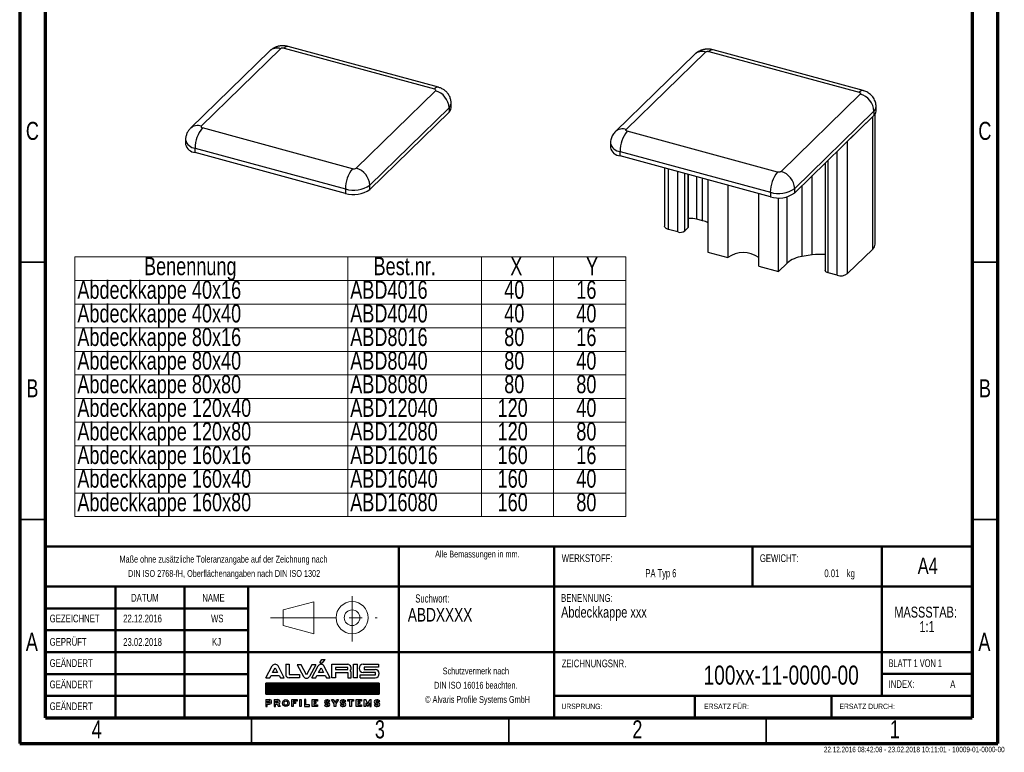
# Model space of a CAD drawing. Header units: millimetres. Extents: x 15 to 206, y 3 to 292.
# Tile 1 of 2: x 15 to 206, y 3 to 146. Entities that reach past the tile are written whole.
import ezdxf

# ---------------------------------------------------------------- set-up
doc = ezdxf.new("R2010")
doc.units = ezdxf.units.MM
doc.header["$PDSIZE"] = -1
doc.linetypes.add('CENTERX2', pattern=[20.32, 12.7, -2.54, 2.54, -2.54])
doc.layers.add('FORMAT', color=7, linetype='Continuous')
doc.layers.add('SLD-0', color=179, linetype='Continuous')
doc.styles.add('SLDTEXTSTYLE0', font='TXT', dxfattribs={"width": 0.75})
doc.styles.add('SLDTEXTSTYLE1', font='TXT', dxfattribs={"width": 0.6875})
doc.styles.add('SLDTEXTSTYLE2', font='TXT', dxfattribs={"width": 0.692308})
doc.styles.add('SLDTEXTSTYLE3', font='TXT', dxfattribs={"width": 0.7})

# ---------------------------------------------------------------- blocks, each defined once
blk = doc.blocks.new('Block2')
at = {"color": 7, "linetype": 'CENTERX2', "lineweight": 18}
for p, q in [((289.49, 33.46), (289.49, 24.67)), ((273.66, 29.29), (294.36, 29.29))]:
    blk.add_line(p, q, dxfattribs=at)
at = {"color": 7, "linetype": 'Continuous', "lineweight": 18}
for p, q in [((276.07, 30.81), (282.06, 32.4)), ((276.07, 30.81), (276.07, 27.78)), ((282.06, 32.4), (282.06, 26.16)), ((276.07, 27.78), (282.06, 26.16))]:
    blk.add_line(p, q, dxfattribs=at)
for radius in [3.12, 1.52]:
    blk.add_circle((289.49, 29.29), radius, dxfattribs=at)
at = {"color": 7, "linetype": 'Continuous', "lineweight": 0}
blk.add_attdef('AUTOATTR7', (0, 0), '', height=1, dxfattribs=at)
blk = doc.blocks.new('ALVARIS-LOGO_BL1')
at = {"layer": 'SLD-0', "color": 2, "linetype": 'Continuous'}
for p, q in [((-18.5, 130.5), (-6, 152.4)), ((-18.5, 130.5), (-2.9, 130.5)), ((-6, 152.4), (14.6, 152.4)), ((-2.9, 130.5), (14.6, 152.4)), ((-368.6, 33.5), (-327.7, 110.4)), ((-325.1, 67.6), (-308.8, 98.1)), ((-292.6, 67.6), (-325.1, 67.6)), ((-308.8, 98.1), (-292.6, 67.6)), ((-249, 33.5), (-289.9, 110.4)), ((-239.9, 121.2), (-218.3, 121.2)), ((-239.9, 121.2), (-239.9, 55)), ((-218.3, 121.2), (-218.3, 55)), ((-139.8, 117.8), (-165.3, 117.8)), ((-165.3, 117.8), (-124.3, 40.9)), ((-105.4, 53.2), (-139.8, 117.8)), ((-71, 117.8), (-105.4, 53.2)), ((-45.6, 117.8), (-86.5, 40.9)), ((-71.1, 33.5), (-30.2, 110.4)), ((-45.6, 117.8), (-71, 117.8)), ((-27.6, 67.6), (-11.3, 98.1)), ((4.9, 67.6), (-27.6, 67.6)), ((-11.3, 98.1), (4.9, 67.6)), ((48.5, 33.5), (7.6, 110.4)), ((59.3, 33.5), (59.3, 121.2)), ((59.3, 121.2), (161.1, 121.2)), ((82.2, 100.8), (82.2, 88)), ((161.1, 100.8), (82.2, 100.8)), ((82.2, 88), (161.1, 88)), ((82.2, 67.6), (82.2, 33.5)), ((82.2, 67.6), (161.1, 67.6)), ((161.1, 88), (161.1, 100.8)), ((161.1, 67.6), (161.1, 33.5)), ((184, 33.5), (184, 67.6)), ((198.5, 33.5), (198.5, 121.2)), ((198.5, 121.2), (224.9, 121.2)), ((224.9, 33.5), (224.9, 121.2)), ((260.8, 121.2), (359.8, 121.2)), ((341.3, 67.6), (260.8, 67.6)), ((359.8, 102.2), (267.3, 102.2)), ((267.3, 102.2), (267.3, 88)), ((267.3, 88), (340, 88)), ((341.3, 52.7), (341.3, 67.6)), ((359.8, 121.2), (359.8, 102.2)), ((-368.6, 33.5), (-343.2, 33.5)), ((-343.2, 33.5), (-335.2, 48.5)), ((-335.2, 48.5), (-282.4, 48.5)), ((-282.4, 48.5), (-274.4, 33.5)), ((-274.4, 33.5), (-249, 33.5)), ((-218.3, 55), (-151.8, 55)), ((-151.8, 33.5), (-218.3, 33.5)), ((-151.8, 55), (-151.8, 33.5)), ((-71.1, 33.5), (-45.7, 33.5)), ((-45.7, 33.5), (-37.7, 48.5)), ((-37.7, 48.5), (15.1, 48.5)), ((15.1, 48.5), (23.1, 33.5)), ((23.1, 33.5), (48.5, 33.5)), ((82.2, 33.5), (59.3, 33.5)), ((161.1, 33.5), (184, 33.5)), ((224.9, 33.5), (198.5, 33.5)), ((241.1, 33.5), (241.1, 52.7)), ((241.1, 52.7), (341.3, 52.7)), ((241.1, 33.5), (340, 33.5)), ((-368.6, -1.7), (365.4, -1.7)), ((-368.6, -72.5), (-368.6, -1.7)), ((365.4, -1.7), (-368.6, -1.7)), ((-368.6, -1.7), (-368.6, -72.5)), ((-368.6, -71.5), (-298.8, -1.7)), ((-368.6, -67.5), (-302.8, -1.7)), ((-368.6, -63.6), (-306.7, -1.7)), ((-368.6, -59.6), (-310.7, -1.7)), ((-368.6, -55.7), (-314.6, -1.7)), ((-368.6, -51.7), (-318.6, -1.7)), ((-368.6, -47.8), (-322.5, -1.7)), ((-368.6, -43.8), (-326.5, -1.7)), ((-368.6, -39.9), (-330.5, -1.7)), ((-368.6, -35.9), (-334.4, -1.7)), ((-368.6, -31.9), (-338.4, -1.7)), ((-368.6, -28), (-342.3, -1.7)), ((-368.6, -24), (-346.3, -1.7)), ((-368.6, -20.1), (-350.2, -1.7)), ((-368.6, -16.1), (-354.2, -1.7)), ((-368.6, -12.2), (-358.1, -1.7)), ((-368.6, -8.2), (-362.1, -1.7)), ((-368.6, -4.3), (-366, -1.7)), ((-365.7, -72.5), (-294.9, -1.7)), ((-361.7, -72.5), (-290.9, -1.7)), ((-357.8, -72.5), (-287, -1.7)), ((-353.8, -72.5), (-283, -1.7)), ((-349.8, -72.5), (-279.1, -1.7)), ((-345.9, -72.5), (-275.1, -1.7)), ((-341.9, -72.5), (-271.2, -1.7)), ((-338, -72.5), (-267.2, -1.7)), ((-334, -72.5), (-263.2, -1.7)), ((-330.1, -72.5), (-259.3, -1.7)), ((-326.1, -72.5), (-255.3, -1.7)), ((-322.2, -72.5), (-251.4, -1.7)), ((-318.2, -72.5), (-247.4, -1.7)), ((-314.3, -72.5), (-243.5, -1.7)), ((-310.3, -72.5), (-239.5, -1.7)), ((-306.4, -72.5), (-235.6, -1.7)), ((-302.4, -72.5), (-231.6, -1.7)), ((-298.5, -72.5), (-227.7, -1.7)), ((-294.5, -72.5), (-223.7, -1.7)), ((-290.5, -72.5), (-219.8, -1.7)), ((-286.6, -72.5), (-215.8, -1.7)), ((-282.6, -72.5), (-211.8, -1.7)), ((-278.7, -72.5), (-207.9, -1.7)), ((-274.7, -72.5), (-203.9, -1.7)), ((-270.8, -72.5), (-200, -1.7)), ((-266.8, -72.5), (-196, -1.7)), ((-262.9, -72.5), (-192.1, -1.7)), ((-258.9, -72.5), (-188.1, -1.7)), ((-255, -72.5), (-184.2, -1.7)), ((-251, -72.5), (-180.2, -1.7)), ((-247.1, -72.5), (-176.3, -1.7)), ((-243.1, -72.5), (-172.3, -1.7)), ((-239.2, -72.5), (-168.4, -1.7)), ((-235.2, -72.5), (-164.4, -1.7)), ((-231.2, -72.5), (-160.5, -1.7)), ((-227.3, -72.5), (-156.5, -1.7)), ((-223.3, -72.5), (-152.5, -1.7)), ((-219.4, -72.5), (-148.6, -1.7)), ((-215.4, -72.5), (-144.6, -1.7)), ((-211.5, -72.5), (-140.7, -1.7)), ((-207.5, -72.5), (-136.7, -1.7)), ((-203.6, -72.5), (-132.8, -1.7)), ((-199.6, -72.5), (-128.8, -1.7)), ((-195.7, -72.5), (-124.9, -1.7)), ((-191.7, -72.5), (-120.9, -1.7)), ((-187.8, -72.5), (-117, -1.7)), ((-183.8, -72.5), (-113, -1.7)), ((-179.8, -72.5), (-109.1, -1.7)), ((-175.9, -72.5), (-105.1, -1.7)), ((-171.9, -72.5), (-101.2, -1.7)), ((-168, -72.5), (-97.2, -1.7)), ((-164, -72.5), (-93.2, -1.7)), ((-160.1, -72.5), (-89.3, -1.7)), ((-156.1, -72.5), (-85.3, -1.7)), ((-152.2, -72.5), (-81.4, -1.7)), ((-148.2, -72.5), (-77.4, -1.7)), ((-144.3, -72.5), (-73.5, -1.7)), ((-140.3, -72.5), (-69.5, -1.7)), ((-136.4, -72.5), (-65.6, -1.7)), ((-132.4, -72.5), (-61.6, -1.7)), ((-128.5, -72.5), (-57.7, -1.7)), ((-124.5, -72.5), (-53.7, -1.7)), ((-120.5, -72.5), (-49.8, -1.7)), ((-116.6, -72.5), (-45.8, -1.7)), ((-112.6, -72.5), (-41.8, -1.7)), ((-108.7, -72.5), (-37.9, -1.7)), ((-104.7, -72.5), (-33.9, -1.7)), ((-100.8, -72.5), (-30, -1.7)), ((-96.8, -72.5), (-26, -1.7)), ((-92.9, -72.5), (-22.1, -1.7)), ((-88.9, -72.5), (-18.1, -1.7)), ((-85, -72.5), (-14.2, -1.7)), ((-81, -72.5), (-10.2, -1.7)), ((-77.1, -72.5), (-6.3, -1.7)), ((-73.1, -72.5), (-2.3, -1.7)), ((-69.2, -72.5), (1.6, -1.7)), ((-65.2, -72.5), (5.6, -1.7)), ((-61.2, -72.5), (9.5, -1.7)), ((-57.3, -72.5), (13.5, -1.7)), ((-53.3, -72.5), (17.5, -1.7)), ((-49.4, -72.5), (21.4, -1.7)), ((-45.4, -72.5), (25.4, -1.7)), ((-41.5, -72.5), (29.3, -1.7)), ((-37.5, -72.5), (33.3, -1.7)), ((-33.6, -72.5), (37.2, -1.7)), ((-29.6, -72.5), (41.2, -1.7)), ((-25.7, -72.5), (45.1, -1.7)), ((-21.7, -72.5), (49.1, -1.7)), ((-17.8, -72.5), (53, -1.7)), ((-13.8, -72.5), (57, -1.7)), ((-9.8, -72.5), (60.9, -1.7)), ((-5.9, -72.5), (64.9, -1.7)), ((-1.9, -72.5), (68.8, -1.7)), ((2, -72.5), (72.8, -1.7)), ((6, -72.5), (76.8, -1.7)), ((9.9, -72.5), (80.7, -1.7)), ((13.9, -72.5), (84.7, -1.7)), ((17.8, -72.5), (88.6, -1.7)), ((21.8, -72.5), (92.6, -1.7)), ((25.7, -72.5), (96.5, -1.7)), ((29.7, -72.5), (100.5, -1.7)), ((33.6, -72.5), (104.4, -1.7)), ((37.6, -72.5), (108.4, -1.7)), ((41.5, -72.5), (112.3, -1.7)), ((45.5, -72.5), (116.3, -1.7)), ((49.5, -72.5), (120.2, -1.7)), ((53.4, -72.5), (124.2, -1.7)), ((57.4, -72.5), (128.1, -1.7)), ((61.3, -72.5), (132.1, -1.7)), ((65.3, -72.5), (136.1, -1.7)), ((69.2, -72.5), (140, -1.7)), ((73.2, -72.5), (144, -1.7)), ((77.1, -72.5), (147.9, -1.7)), ((81.1, -72.5), (151.9, -1.7)), ((85, -72.5), (155.8, -1.7)), ((89, -72.5), (159.8, -1.7)), ((92.9, -72.5), (163.7, -1.7)), ((96.9, -72.5), (167.7, -1.7)), ((100.8, -72.5), (171.6, -1.7)), ((104.8, -72.5), (175.6, -1.7)), ((108.8, -72.5), (179.5, -1.7)), ((112.7, -72.5), (183.5, -1.7)), ((116.7, -72.5), (187.5, -1.7)), ((120.6, -72.5), (191.4, -1.7)), ((124.6, -72.5), (195.4, -1.7)), ((128.5, -72.5), (199.3, -1.7)), ((132.5, -72.5), (203.3, -1.7)), ((136.4, -72.5), (207.2, -1.7)), ((140.4, -72.5), (211.2, -1.7)), ((144.3, -72.5), (215.1, -1.7)), ((148.3, -72.5), (219.1, -1.7)), ((152.2, -72.5), (223, -1.7)), ((156.2, -72.5), (227, -1.7)), ((160.1, -72.5), (230.9, -1.7)), ((164.1, -72.5), (234.9, -1.7)), ((168.1, -72.5), (238.8, -1.7)), ((172, -72.5), (242.8, -1.7)), ((176, -72.5), (246.8, -1.7)), ((179.9, -72.5), (250.7, -1.7)), ((183.9, -72.5), (254.7, -1.7)), ((187.8, -72.5), (258.6, -1.7)), ((191.8, -72.5), (262.6, -1.7)), ((195.7, -72.5), (266.5, -1.7)), ((199.7, -72.5), (270.5, -1.7)), ((203.6, -72.5), (274.4, -1.7)), ((207.6, -72.5), (278.4, -1.7)), ((211.5, -72.5), (282.3, -1.7)), ((215.5, -72.5), (286.3, -1.7)), ((219.5, -72.5), (290.2, -1.7)), ((223.4, -72.5), (294.2, -1.7)), ((227.4, -72.5), (298.1, -1.7)), ((231.3, -72.5), (302.1, -1.7)), ((235.3, -72.5), (306.1, -1.7)), ((239.2, -72.5), (310, -1.7)), ((243.2, -72.5), (314, -1.7)), ((247.1, -72.5), (317.9, -1.7)), ((251.1, -72.5), (321.9, -1.7)), ((255, -72.5), (325.8, -1.7)), ((259, -72.5), (329.8, -1.7)), ((262.9, -72.5), (333.7, -1.7)), ((266.9, -72.5), (337.7, -1.7)), ((270.8, -72.5), (341.6, -1.7)), ((274.8, -72.5), (345.6, -1.7)), ((278.8, -72.5), (349.5, -1.7)), ((282.7, -72.5), (353.5, -1.7)), ((286.7, -72.5), (357.5, -1.7)), ((290.6, -72.5), (361.4, -1.7)), ((294.6, -72.5), (365.4, -1.7)), ((298.5, -72.5), (365.4, -5.6)), ((302.5, -72.5), (365.4, -9.5)), ((306.4, -72.5), (365.4, -13.5)), ((310.4, -72.5), (365.4, -17.4)), ((314.3, -72.5), (365.4, -21.4)), ((318.3, -72.5), (365.4, -25.3)), ((322.2, -72.5), (365.4, -29.3)), ((326.2, -72.5), (365.4, -33.2)), ((330.1, -72.5), (365.4, -37.2)), ((334.1, -72.5), (365.4, -41.1)), ((338.1, -72.5), (365.4, -45.1)), ((342, -72.5), (365.4, -49.1)), ((346, -72.5), (365.4, -53)), ((349.9, -72.5), (365.4, -57)), ((353.9, -72.5), (365.4, -60.9)), ((365.4, -1.7), (365.4, -72.5)), ((365.4, -72.5), (365.4, -1.7)), ((365.4, -72.5), (-368.6, -72.5)), ((-368.6, -72.5), (365.4, -72.5)), ((-368.6, -108.1), (-368.6, -152.4)), ((-368.6, -108.1), (-345.2, -108.1)), ((-359.4, -127.2), (-359.4, -117.3)), ((-359.4, -117.3), (-346.2, -117.3)), ((-359.4, -127.2), (-346.2, -127.2)), ((-314.5, -108.1), (-314.5, -152.4)), ((-314.5, -108.1), (-291.1, -108.1)), ((-305.3, -127.2), (-305.3, -117.3)), ((-305.3, -117.3), (-292, -117.3)), ((-305.3, -127.2), (-292, -127.2)), ((-200.9, -108.1), (-166.2, -108.1)), ((-200.9, -152.4), (-200.9, -108.1)), ((-166.2, -117.3), (-191.2, -117.3)), ((-191.2, -117.3), (-191.2, -124.8)), ((-191.2, -124.8), (-176.7, -124.8)), ((-176.7, -124.8), (-176.7, -133.5)), ((-166.2, -108.1), (-166.2, -117.3)), ((-149.7, -108.1), (-140, -108.1)), ((-149.7, -152.4), (-149.7, -108.1)), ((-140, -108.1), (-140, -152.4)), ((-119.3, -108.1), (-119.3, -152.4)), ((-109.6, -108.1), (-119.3, -108.1)), ((-109.6, -142.7), (-109.6, -108.1)), ((-68.9, -152.4), (-68.9, -108.1)), ((-68.9, -108.1), (-35, -108.1)), ((-35, -117.3), (-58.9, -117.3)), ((-58.9, -117.3), (-58.9, -124.8)), ((-58.9, -124.8), (-45.3, -124.8)), ((-45.3, -124.8), (-45.3, -132.9)), ((-35, -108.1), (-35, -117.3)), ((27, -126.1), (28.9, -126.1)), ((38.3, -122.2), (45.7, -116.2)), ((55.9, -108.1), (67.4, -108.1)), ((74.5, -135.1), (55.9, -108.1)), ((67.4, -108.1), (79.2, -127.4)), ((79.2, -127.4), (91, -108.1)), ((102.5, -108.1), (83.9, -135.1)), ((91, -108.1), (102.5, -108.1)), ((129.8, -126.1), (131.6, -126.1)), ((141.1, -122.2), (148.4, -116.2)), ((161.8, -117.3), (161.8, -108.1)), ((161.8, -108.1), (199.3, -108.1)), ((175.8, -117.3), (161.8, -117.3)), ((175.8, -152.4), (175.8, -117.3)), ((199.3, -117.3), (185.6, -117.3)), ((185.6, -117.3), (185.6, -152.4)), ((199.3, -108.1), (199.3, -117.3)), ((216.2, -152.4), (216.2, -108.1)), ((216.2, -108.1), (250.1, -108.1)), ((250.1, -117.3), (226.2, -117.3)), ((226.2, -117.3), (226.2, -124.8)), ((226.2, -124.8), (239.8, -124.8)), ((239.8, -124.8), (239.8, -132.9)), ((250.1, -108.1), (250.1, -117.3)), ((268.4, -152.4), (268.4, -108.1)), ((268.4, -108.1), (278, -108.1)), ((291.1, -134.4), (278, -108.1)), ((291.1, -134.4), (304.2, -108.1)), ((304.2, -108.1), (313.8, -108.1)), ((313.8, -152.4), (313.8, -108.1)), ((350, -126.1), (351.9, -126.1)), ((357.8, -72.5), (365.4, -64.9)), ((361.3, -122.2), (368.6, -116.2)), ((361.8, -72.5), (365.4, -68.8)), ((-368.6, -152.4), (-359.4, -152.4)), ((-359.4, -152.4), (-359.4, -136.5)), ((-359.4, -136.5), (-345.2, -136.5)), ((-314.5, -152.4), (-305.3, -152.4)), ((-305.3, -152.4), (-305.3, -136.5)), ((-305.3, -136.5), (-295.3, -136.5)), ((-295.3, -136.5), (-286.5, -152.4)), ((-275, -152.4), (-286.5, -152.4)), ((-284.6, -134.9), (-275, -152.4)), ((-191.2, -152.4), (-200.9, -152.4)), ((-176.7, -133.5), (-191.2, -133.5)), ((-191.2, -133.5), (-191.2, -152.4)), ((-140, -152.4), (-149.7, -152.4)), ((-119.3, -152.4), (-85.2, -152.4)), ((-85.2, -142.7), (-109.6, -142.7)), ((-85.2, -152.4), (-85.2, -142.7)), ((-35, -152.4), (-68.9, -152.4)), ((-45.3, -132.9), (-58.9, -132.9)), ((-58.9, -132.9), (-58.9, -142.7)), ((-58.9, -142.7), (-35, -142.7)), ((-35, -142.7), (-35, -152.4)), ((17.6, -139.1), (10.3, -145.2)), ((27, -135.3), (28.9, -135.3)), ((74.5, -152.4), (74.5, -135.1)), ((83.9, -152.4), (74.5, -152.4)), ((83.9, -135.1), (83.9, -152.4)), ((120.4, -139.1), (113, -145.2)), ((129.8, -135.3), (131.6, -135.3)), ((185.6, -152.4), (175.8, -152.4)), ((250.1, -152.4), (216.2, -152.4)), ((239.8, -132.9), (226.2, -132.9)), ((226.2, -132.9), (226.2, -142.7)), ((226.2, -142.7), (250.1, -142.7)), ((250.1, -142.7), (250.1, -152.4)), ((278.4, -152.4), (268.4, -152.4)), ((278.4, -127.9), (291.1, -152.4)), ((278.4, -127.9), (278.4, -152.4)), ((303.8, -127.9), (291.1, -152.4)), ((303.8, -127.9), (303.8, -152.4)), ((303.8, -152.4), (313.8, -152.4)), ((340.6, -139.1), (333.2, -145.2)), ((350, -135.3), (351.9, -135.3))]:
    blk.add_line(p, q, dxfattribs=at)
for centre, radius, start, end in [((-308.8, 99.3), 21.9, 30.42764, 149.57236), ((-11.3, 99.3), 21.9, 30.42764, 149.57236), ((156.9, 94.5), 27, 321.76228, 80.96222), ((161, 61.2), 23.9, 15.46235, 43.90993), ((262.3, 94.4), 26.9, 93.03544, 266.96456), ((338.1, 60.7), 27.3, 273.93117, 86.06883), ((-218.3, 55), 21.6, 180, 270), ((-105.4, 52), 21.9, 210.42764, 329.57236), ((-346.2, -122.3), 4.96, 270, 90), ((-345.2, -122.3), 14.2, 270, 90), ((-292, -122.3), 4.96, 270, 90), ((-291.1, -122.3), 14.2, 297.02151, 90), ((27, -134.2), 16.5, 46.72744, 90.01421), ((129.8, -134.2), 16.5, 46.72744, 90.01421), ((350, -134.2), 16.5, 46.72744, 90.01421), ((28.9, -127.2), 16.5, 226.72744, 270.01421), ((131.6, -127.2), 16.5, 226.72744, 270.01421), ((351.9, -127.2), 16.5, 226.72744, 270.01421)]:
    blk.add_arc(centre, radius, start, end, dxfattribs=at)
for centre, major_axis, ratio in [((-239.3, -130.2), (0, 22.2), 0.948396), ((-239.3, -130.1), (0, 13.9), 0.802774)]:
    blk.add_ellipse(centre, major_axis=major_axis, ratio=ratio, dxfattribs=at)
for centre, major_axis, ratio, start_param, end_param in [((27, -122.1), (-16.6, 0), 0.794296, 4.712389, 7.853982), ((27, -121.9), (-6.28, 0), 0.661774, 4.712389, 7.853982), ((27, -122.1), (-20.9, 0), 0.630369, 3.608164, 4.712389), ((28.9, -139.2), (16.6, 0), 0.794296, 4.712389, 7.853982), ((129.8, -122.1), (-16.6, 0), 0.794296, 4.712389, 7.853982), ((129.8, -121.9), (-6.28, 0), 0.661774, 4.712389, 7.853982), ((129.8, -122.1), (-20.9, 0), 0.630369, 3.608164, 4.712389), ((131.6, -139.2), (16.6, 0), 0.794296, 4.712389, 7.853982), ((350, -122.1), (-16.6, 0), 0.794296, 4.712389, 7.853982), ((350, -121.9), (-6.28, 0), 0.661774, 4.712389, 7.853982), ((350, -122.1), (-20.9, 0), 0.630369, 3.608164, 4.712389), ((351.9, -139.2), (16.6, 0), 0.794296, 4.712389, 7.853982), ((28.9, -139.2), (20.9, 0), 0.630369, 3.608164, 4.712389), ((28.9, -139.5), (6.28, 0), 0.661774, 4.712389, 7.853982), ((131.6, -139.2), (20.9, 0), 0.630369, 3.608164, 4.712389), ((131.6, -139.5), (6.28, 0), 0.661774, 4.712389, 7.853982), ((351.9, -139.2), (20.9, 0), 0.630369, 3.608164, 4.712389), ((351.9, -139.5), (6.28, 0), 0.661774, 4.712389, 7.853982)]:
    blk.add_ellipse(centre, major_axis=major_axis, ratio=ratio, start_param=start_param, end_param=end_param, dxfattribs=at)
blk = doc.blocks.new('SW_NOTE_0')
at = {"color": 0, "linetype": 'Continuous', "lineweight": 0, "char_height": 2.117, "attachment_point": 2, "style": 'SLDTEXTSTYLE0'}
for s, insert in [('MASSSTAB:', (6.98, 2.73)), ('1:1', (7.25, -0.09))]:
    blk.add_mtext(s, dxfattribs=dict(at, insert=insert))
blk = doc.blocks.new('SW_NOTE_1')
at = {"color": 0, "linetype": 'Continuous', "lineweight": 0, "char_height": 1.3229, "attachment_point": 2, "style": 'SLDTEXTSTYLE3'}
for s, insert in [('Schutzvermerk nach', (8.16, 1.71)), ('DIN ISO 16016 beachten.', (8.15, -1.06)), ('© Alvaris Profile Systems GmbH', (8.5, -3.82))]:
    blk.add_mtext(s, dxfattribs=dict(at, insert=insert))
blk = doc.blocks.new('SW_NOTE_2')
at = {"color": 0, "linetype": 'Continuous', "lineweight": 0, "char_height": 1.3229, "attachment_point": 2, "style": 'SLDTEXTSTYLE3'}
for s, insert in [('Maße ohne zusätzliche Toleranzangabe auf der Zeichnung nach', (25.55, 1.71)), ('DIN ISO 2768-fH, Oberflächenangaben nach DIN ISO 1302', (25.68, -1.06))]:
    blk.add_mtext(s, dxfattribs=dict(at, insert=insert))
blk = doc.blocks.new('SW_TABLEANNOTATION_0')
at = {"color": 0, "linetype": 'Continuous', "lineweight": 0}
for p, q in [((0, 0), (0, -50.44)), ((107, 0), (0, 0)), ((53, 0), (53, -50.44)), ((79, 0), (79, -50.44)), ((93, 0), (93, -50.44)), ((107, -50.44), (107, 0)), ((0, -4.59), (107, -4.59)), ((0, -9.17), (107, -9.17)), ((0, -13.76), (107, -13.76)), ((0, -18.34), (107, -18.34)), ((0, -22.93), (107, -22.93)), ((0, -27.51), (107, -27.51)), ((0, -32.1), (107, -32.1)), ((0, -36.69), (107, -36.69)), ((0, -41.27), (107, -41.27)), ((0, -45.86), (107, -45.86)), ((0, -50.44), (107, -50.44))]:
    blk.add_line(p, q, dxfattribs=at)
at = {"color": 0, "linetype": 'Continuous', "lineweight": 0, "char_height": 3.5, "attachment_point": 1, "style": 'SLDTEXTSTYLE0'}
for s, insert in [('Benennung', (13.45, -0.04)), ('Best.nr.', (58.03, -0.04)), ('X', (84.58, -0.04)), ('Y', (99.29, -0.04)), ('Abdeckkappe 40x16', (0.5, -4.63)), ('ABD4016', (53.5, -4.63)), ('40', (83.41, -4.63)), ('16', (97.41, -4.63)), ('Abdeckkappe 40x40', (0.5, -9.22)), ('ABD4040', (53.5, -9.22)), ('40', (83.41, -9.22)), ('40', (97.41, -9.22)), ('Abdeckkappe 80x16', (0.5, -13.8)), ('ABD8016', (53.5, -13.8)), ('80', (83.41, -13.8)), ('16', (97.41, -13.8)), ('Abdeckkappe 80x40', (0.5, -18.39)), ('ABD8040', (53.5, -18.39)), ('80', (83.41, -18.39)), ('40', (97.41, -18.39)), ('Abdeckkappe 80x80', (0.5, -22.97)), ('ABD8080', (53.5, -22.97)), ('80', (83.41, -22.97)), ('80', (97.41, -22.97)), ('Abdeckkappe 120x40', (0.5, -27.56)), ('ABD12040', (53.5, -27.56)), ('120', (82.12, -27.56)), ('40', (97.41, -27.56)), ('Abdeckkappe 120x80', (0.5, -32.14)), ('ABD12080', (53.5, -32.14)), ('120', (82.12, -32.14)), ('80', (97.41, -32.14)), ('Abdeckkappe 160x16', (0.5, -36.73)), ('ABD16016', (53.5, -36.73)), ('160', (82.12, -36.73)), ('16', (97.41, -36.73)), ('Abdeckkappe 160x40', (0.5, -41.32)), ('ABD16040', (53.5, -41.32)), ('160', (82.12, -41.32)), ('40', (97.41, -41.32)), ('Abdeckkappe 160x80', (0.5, -45.9)), ('ABD16080', (53.5, -45.9)), ('160', (82.12, -45.9)), ('80', (97.41, -45.9))]:
    blk.add_mtext(s, dxfattribs=dict(at, insert=insert))

msp = doc.modelspace()

# ---------------------------------------------------------------- linework, layer by layer
at = {"color": 7, "linetype": 'Continuous', "lineweight": 70}
for p, q in [((15, 292), (15, 5)), ((205, 5), (205, 292)), ((20, 10), (20, 287)), ((200, 287), (200, 10)), ((20, 10), (200, 10)), ((15, 5), (205, 5))]:
    msp.add_line(p, q, dxfattribs=at)
at = {"color": 7, "linetype": 'Continuous', "lineweight": 25}
for p, q in [((50.273, 124.946), (65.674, 139.977)), ((66.35, 140.085), (95.535, 132.153)), ((96.322, 132.476), (67.136, 140.408)), ((178.847, 131.829), (149.661, 139.761)), ((63.579, 139.553), (48.178, 124.521)), ((146.104, 138.906), (130.703, 123.874)), ((132.798, 124.299), (148.199, 139.33)), ((148.875, 139.438), (178.06, 131.506)), ((95.744, 131.805), (80.343, 116.773)), ((178.269, 131.158), (162.868, 116.126)), ((82.997, 113.481), (98.398, 128.512)), ((98.398, 128.512), (98.398, 127.655)), ((98.802, 128.496), (98.802, 129.354)), ((181.327, 127.85), (181.327, 128.707)), ((98.398, 127.655), (82.997, 112.623)), ((165.522, 112.834), (180.923, 127.865)), ((180.923, 127.008), (165.522, 111.976)), ((180.689, 126.78), (175.789, 121.998)), ((180.689, 101.065), (180.689, 126.78)), ((180.923, 127.865), (180.923, 127.008)), ((181.152, 102.027), (181.152, 127.286)), ((79.668, 116.666), (50.482, 124.598)), ((162.193, 116.019), (133.007, 123.951)), ((47.215, 122.254), (47.215, 121.397)), ((49.082, 120.66), (78.268, 112.728)), ((49.082, 119.802), (49.082, 120.66)), ((129.74, 121.607), (129.74, 120.75)), ((175.789, 96.283), (175.789, 121.998)), ((78.268, 111.87), (49.082, 119.802)), ((131.607, 120.013), (160.793, 112.081)), ((131.607, 119.156), (131.607, 120.013)), ((160.793, 111.223), (131.607, 119.156)), ((140.239, 116.81), (140.239, 105.537)), ((171.46, 117.773), (171.46, 96.896)), ((144.917, 105.391), (144.917, 115.538)), ((82.997, 112.623), (82.997, 113.481)), ((148.679, 114.516), (148.679, 100.447)), ((152.527, 113.47), (152.527, 99.402)), ((165.522, 111.976), (165.522, 112.834)), ((78.268, 112.728), (78.268, 111.87)), ((158.541, 97.767), (158.541, 111.835)), ((160.793, 112.081), (160.793, 111.223)), ((162.388, 96.722), (162.388, 111.015)), ((144.859, 105.271), (144.159, 104.588)), ((147.649, 106.551), (146.492, 106.865)), ((142.808, 104.373), (141.039, 104.853)), ((148.679, 100.447), (152.527, 99.402)), ((168.942, 99.911), (166.993, 99.601)), ((180.689, 101.065), (175.789, 96.283)), ((158.541, 97.767), (162.388, 96.722)), ((164.048, 98.342), (162.388, 96.722)), ((173.762, 95.96), (171.993, 96.441))]:
    msp.add_line(p, q, dxfattribs=at)
at = {"color": 8, "linetype": 'Continuous', "lineweight": 25}
for p, q in [((173.762, 95.96), (173.762, 120.02)), ((171.993, 96.441), (171.993, 118.293)), ((141.039, 104.853), (141.039, 116.592)), ((142.808, 104.373), (142.808, 116.111)), ((144.159, 104.588), (144.159, 115.744)), ((144.859, 105.271), (144.859, 115.554)), ((146.492, 106.865), (146.492, 115.11)), ((147.649, 106.551), (147.649, 114.796)), ((168.942, 99.911), (168.942, 115.315)), ((166.993, 99.601), (166.993, 113.413)), ((164.048, 98.342), (164.048, 111.22))]:
    msp.add_line(p, q, dxfattribs=at)
at = {"color": 7, "linetype": 'Continuous', "lineweight": 35}
for p, q in [((20, 98.5), (15, 98.5)), ((200, 98.5), (205, 98.5)), ((20, 48.5), (15, 48.5)), ((200, 48.5), (205, 48.5)), ((60, 10), (60, 5)), ((110, 10), (110, 5)), ((160, 10), (160, 5))]:
    msp.add_line(p, q, dxfattribs=at)
at = {"color": 7, "linetype": 'Continuous', "lineweight": 50}
for p, q in [((20, 65.25), (20, 10)), ((200, 43.263), (20, 43.263)), ((20, 43.263), (20, 10)), ((88.645, 35.5), (88.645, 43.263)), ((118.8, 35.5), (118.8, 43.263)), ((157.357, 35.5), (157.357, 43.263)), ((182.443, 35.5), (182.443, 43.263)), ((118.8, 35.5), (20, 35.5)), ((33.596, 35.5), (33.596, 10)), ((46.991, 35.5), (46.991, 10)), ((59.403, 35.5), (59.403, 10)), ((88.645, 10), (88.645, 35.5)), ((118.8, 35.5), (118.8, 10)), ((182.443, 35.5), (118.8, 35.5)), ((182.443, 14.325), (182.443, 35.5)), ((200, 35.5), (182.443, 35.5)), ((59.403, 31.25), (20, 31.25)), ((59.403, 27), (20, 27)), ((200, 22.75), (20, 22.75)), ((59.403, 18.475), (20, 18.475)), ((200, 18.575), (182.443, 18.575)), ((20, 14.25), (59.403, 14.25)), ((200, 14.25), (118.8, 14.25)), ((146.129, 10), (146.129, 14.25)), ((172.682, 10), (172.682, 14.25))]:
    msp.add_line(p, q, dxfattribs=at)
at = {"color": 7, "linetype": 'Continuous', "lineweight": 18}
msp.add_line((118.8, 14.25), (200, 14.25), dxfattribs=at)
at = {"color": 7, "linetype": 'Continuous', "lineweight": 25, "flags": 128}
for points in [[(141.039, 104.853), (140.793, 104.937), (140.584, 105.043), (140.42, 105.169), (140.306, 105.309), (140.247, 105.457), (140.239, 105.537)], [(171.993, 96.441), (171.83, 96.496), (171.69, 96.567), (171.581, 96.651), (171.505, 96.744), (171.465, 96.843), (171.46, 96.896)]]:
    msp.add_lwpolyline(points, dxfattribs=at)
at = {"color": 8, "linetype": 'Continuous', "lineweight": 25}
for centre, radius, start, end in [((64.992, 137.959), 2.131, 71.34282, 131.5672), ((67.039, 139.528), 0.886, 83.65641, 141.04295), ((149.552, 138.91), 0.859, 82.65178, 142.04758), ((147.52, 137.3), 2.141, 71.503, 131.40702), ((96.211, 131.627), 0.856, 82.57854, 142.1385), ((178.738, 130.978), 0.859, 82.68169, 142.0437), ((97.637, 129.396), 1.165, 310.70905, 357.92137), ((180.159, 128.751), 1.169, 310.79065, 357.86811), ((49.591, 122.927), 2.131, 71.34333, 131.55661), ((132.119, 122.268), 2.141, 71.50144, 131.44183), ((49.261, 122.759), 2.107, 193.85722, 265.13469), ((131.771, 122.094), 2.088, 193.5092, 265.50162)]:
    msp.add_arc(centre, radius, start, end, dxfattribs=at)
at = {"color": 7, "linetype": 'Continuous', "lineweight": 25}
for centre, radius, start, end in [((94.763, 128.299), 3.641, 3.36593, 74.35944), ((177.299, 127.661), 3.629, 3.2284, 74.49697), ((97.637, 128.539), 1.165, 310.70859, 357.92951), ((180.159, 127.893), 1.169, 310.79189, 357.84622), ((55.172, 120.712), 6.09, 140.35977, 180.49661), ((137.682, 120.071), 6.076, 140.30988, 180.5465), ((49.261, 121.901), 2.107, 193.86345, 265.13358), ((131.771, 121.237), 2.088, 193.49232, 265.50471), ((84.358, 112.78), 6.09, 140.35977, 180.49661), ((79.362, 113.267), 3.641, 3.36593, 74.35944), ((166.868, 112.139), 6.076, 140.30988, 180.5465), ((161.898, 112.629), 3.629, 3.2284, 74.49697), ((79.877, 117.847), 5.367, 252.55173, 305.54322), ((162.415, 117.117), 5.291, 252.14281, 305.95214), ((79.877, 116.99), 5.367, 252.55173, 305.54322), ((162.415, 116.26), 5.291, 252.14281, 305.95214), ((144.751, 105.397), 0.166, 310.64064, 357.99746), ((145.326, 102.392), 4.623, 75.38277, 95.077), ((146.024, 100.443), 6.321, 65.15818, 75.10642), ((143.266, 105.844), 1.541, 252.69603, 305.39891), ((179.816, 102.077), 1.336, 310.79189, 357.84622), ((155.534, 95.288), 5.096, 53.83617, 126.16383), ((167.601, 94.104), 5.53, 96.30296, 129.97004), ((170.421, 90.49), 9.536, 83.74259, 98.91857), ((174.45, 98.167), 2.312, 252.69603, 305.39891)]:
    msp.add_arc(centre, radius, start, end, dxfattribs=at)
for points, knots in [([(66.116, 140.543), (65.994, 140.54), (65.821, 140.536), (65.566, 140.506), (65.348, 140.471), (65.09, 140.41), (64.822, 140.327), (64.549, 140.217), (64.277, 140.08), (64.013, 139.915), (63.777, 139.74), (63.641, 139.609), (63.581, 139.551)], [0, 0, 0, 0, 0.1312354, 0.1850332, 0.2746089, 0.3682905, 0.4694624, 0.5754817, 0.6850226, 0.7969957, 0.9106764, 1, 1, 1, 1]), ([(67.136, 140.406), (67.066, 140.425), (66.92, 140.464), (66.701, 140.501), (66.431, 140.535), (66.238, 140.54), (66.116, 140.543)], [0, 0, 0, 0, 0.2091555, 0.4418593, 0.645508, 1, 1, 1, 1]), ([(148.641, 139.896), (148.48, 139.891), (148.253, 139.883), (147.919, 139.832), (147.632, 139.77), (147.296, 139.663), (146.953, 139.516), (146.613, 139.321), (146.325, 139.116), (146.167, 138.96), (146.107, 138.9)], [0, 0, 0, 0, 0.171998, 0.2431945, 0.3619507, 0.4866958, 0.6214982, 0.7626432, 0.9083061, 1, 1, 1, 1]), ([(149.661, 139.759), (149.583, 139.78), (149.416, 139.824), (149.133, 139.869), (148.871, 139.893), (148.7, 139.896), (148.641, 139.896)], [0, 0, 0, 0, 0.2349291, 0.502661, 0.8307367, 1, 1, 1, 1]), ([(148.199, 139.33), (148.234, 139.357), (148.289, 139.399), (148.398, 139.437), (148.492, 139.458), (148.593, 139.468), (148.725, 139.469), (148.816, 139.45), (148.875, 139.438)], [0, 0, 0, 0, 0.239443, 0.369379, 0.4999997, 0.629936, 0.760557, 1, 1, 1, 1]), ([(95.744, 131.805), (95.806, 131.865), (95.819, 131.936), (95.741, 132.066), (95.653, 132.121), (95.535, 132.153)], [0, 0, 0, 0, 0.5, 0.5, 1, 1, 1, 1]), ([(98.798, 129.353), (98.798, 129.411), (98.801, 129.581), (98.766, 129.862), (98.695, 130.191), (98.587, 130.512), (98.444, 130.823), (98.267, 131.119), (98.056, 131.397), (97.822, 131.646), (97.568, 131.865), (97.302, 132.052), (97.018, 132.215), (96.719, 132.348), (96.485, 132.434), (96.351, 132.467), (96.321, 132.474)], [0, 0, 0, 0, 0.040574, 0.1185067, 0.1967966, 0.2755339, 0.3548489, 0.4349314, 0.5160606, 0.5986582, 0.6739977, 0.7498976, 0.8263527, 0.9030605, 0.9788683, 1, 1, 1, 1]), ([(178.06, 131.506), (178.113, 131.488), (178.194, 131.46), (178.268, 131.403), (178.308, 131.355), (178.328, 131.303), (178.329, 131.235), (178.293, 131.188), (178.269, 131.158)], [0, 0, 0, 0, 0.239443, 0.369379, 0.4999997, 0.629936, 0.760557, 1, 1, 1, 1]), ([(181.319, 128.708), (181.321, 128.784), (181.325, 129.008), (181.263, 129.378), (181.139, 129.809), (180.949, 130.222), (180.699, 130.61), (180.401, 130.952), (180.067, 131.242), (179.711, 131.481), (179.33, 131.668), (179.039, 131.78), (178.875, 131.82), (178.846, 131.827)], [0, 0, 0, 0, 0.0529838, 0.156323, 0.2605258, 0.3658981, 0.4729595, 0.5826091, 0.6820425, 0.7821807, 0.8823963, 0.9792822, 1, 1, 1, 1]), ([(48.18, 124.52), (48.163, 124.504), (48.065, 124.415), (47.91, 124.231), (47.717, 123.968), (47.554, 123.684), (47.42, 123.383), (47.317, 123.069), (47.249, 122.745), (47.216, 122.471), (47.219, 122.307), (47.22, 122.254)], [0, 0, 0, 0, 0.0282789, 0.1562588, 0.2850517, 0.4144941, 0.5444732, 0.6749187, 0.8057967, 0.9371063, 1, 1, 1, 1]), ([(130.706, 123.868), (130.667, 123.832), (130.524, 123.701), (130.316, 123.433), (130.091, 123.07), (129.916, 122.673), (129.799, 122.254), (129.742, 121.894), (129.746, 121.677), (129.748, 121.606)], [0, 0, 0, 0, 0.0632585, 0.2305623, 0.3998347, 0.5706205, 0.7426355, 0.9157437, 1, 1, 1, 1]), ([(133.007, 123.951), (132.954, 123.969), (132.874, 123.997), (132.8, 124.053), (132.759, 124.102), (132.739, 124.154), (132.739, 124.222), (132.775, 124.268), (132.798, 124.299)], [0, 0, 0, 0, 0.23944298, 0.36937902, 0.49999969, 0.62993604, 0.76055702, 1, 1, 1, 1]), ([(162.868, 116.126), (162.833, 116.099), (162.779, 116.057), (162.669, 116.019), (162.575, 115.999), (162.474, 115.988), (162.342, 115.988), (162.252, 116.007), (162.193, 116.019)], [0, 0, 0, 0, 0.239443, 0.369379, 0.4999997, 0.629936, 0.760557, 1, 1, 1, 1])]:
    msp.add_open_spline(points, degree=3, knots=knots, dxfattribs=at)
for points in [[(66.35, 140.085), (66.106, 140.151), (65.803, 140.103), (65.674, 139.977)], [(50.273, 124.946), (50.144, 124.82), (50.238, 124.664), (50.482, 124.598)], [(79.668, 116.666), (79.912, 116.599), (80.215, 116.647), (80.343, 116.773)]]:
    msp.add_open_spline(points, degree=3, dxfattribs=at)
at = {"color": 7, "linetype": 'Continuous', "lineweight": 0}
msp.add_point((200, 46.224), dxfattribs=at)

# ---------------------------------------------------------------- block references
for name, p in [('SW_TABLEANNOTATION_0', (25.702, 99.526)), ('SW_NOTE_2', (29.024, 39.767)), ('SW_NOTE_0', (183.974, 28.867)), ('SW_NOTE_1', (95.436, 18.055))]:
    msp.add_blockref(name, p, dxfattribs=at)
at = {"color": 7, "linetype": 'Continuous'}
msp.add_blockref('Block2', (-209.927, 0.164), dxfattribs=at)
at = {"layer": 'FORMAT', "xscale": 0.03, "yscale": 0.03, "zscale": 0.03}
msp.add_blockref('ALVARIS-LOGO_BL1', (73.869, 16.777), dxfattribs=at)

# ---------------------------------------------------------------- texts
at = {"color": 7, "linetype": 'Continuous', "lineweight": 0}
for s, insert, char_height, attachment_point, style in [('C', (17.464, 125.761), 3.5, 2, 'SLDTEXTSTYLE0'), ('C', (202.464, 125.761), 3.5, 2, 'SLDTEXTSTYLE0'), ('B', (17.473, 75.761), 3.5, 2, 'SLDTEXTSTYLE0'), ('B', (202.473, 75.761), 3.5, 2, 'SLDTEXTSTYLE0'), ('Alle Bemassungen in mm.', (103.894, 42.472), 1.32292, 2, 'SLDTEXTSTYLE3'), ('WERKSTOFF:', (120.274, 41.761), 1.5, 1, 'SLDTEXTSTYLE0'), ('GEWICHT:', (158.753, 41.76), 1.4986, 1, 'SLDTEXTSTYLE0'), ('A4', (191.366, 41.128), 3.175, 2, 'SLDTEXTSTYLE0'), ('PA Typ 6', (142.551, 38.887), 1.5875, 3, 'SLDTEXTSTYLE1'), ('0.01', (174.208, 38.823), 1.4986, 3, 'SLDTEXTSTYLE0'), ('kg', (175.627, 38.823), 1.4986, 1, 'SLDTEXTSTYLE0'), ('DATUM', (36.633, 34.066), 1.5, 1, 'SLDTEXTSTYLE0'), ('NAME', (50.463, 34.066), 1.5, 1, 'SLDTEXTSTYLE0'), ('Suchwort:', (95.143, 33.981), 1.5875, 2, 'SLDTEXTSTYLE3'), ('BENENNUNG:', (120.156, 34.025), 1.5, 1, 'SLDTEXTSTYLE0'), ('ABDXXXX', (90.381, 31.337), 2.6458, 1, 'SLDTEXTSTYLE0'), ('Abdeckkappe xxx', (120.156, 31.596), 2.11667, 1, 'SLDTEXTSTYLE0'), ('GEZEICHNET', (20.83, 30.048), 1.5, 1, 'SLDTEXTSTYLE0'), ('22.12.2016', (35.09, 30.048), 1.5, 1, 'SLDTEXTSTYLE0'), ('WS', (53.373, 30.048), 1.5, 2, 'SLDTEXTSTYLE0'), ('A', (17.36, 26.511), 3.5, 2, 'SLDTEXTSTYLE0'), ('GEPRÜFT', (20.819, 25.505), 1.5, 1, 'SLDTEXTSTYLE0'), ('23.02.2018', (35.09, 25.482), 1.5, 1, 'SLDTEXTSTYLE0'), ('KJ', (53.238, 25.505), 1.5, 2, 'SLDTEXTSTYLE0'), ('A', (202.36, 26.511), 3.5, 2, 'SLDTEXTSTYLE0'), ('GEÄNDERT', (20.822, 21.38), 1.5, 1, 'SLDTEXTSTYLE0'), ('ZEICHNUNGSNR.', (120.279, 21.317), 1.5, 1, 'SLDTEXTSTYLE0'), ('BLATT 1 VON 1', (183.765, 21.367), 1.5, 1, 'SLDTEXTSTYLE2'), ('100xx-11-0000-00', (177.97, 20.154), 3.70417, 3, 'SLDTEXTSTYLE0'), ('GEÄNDERT', (20.822, 17.239), 1.5, 1, 'SLDTEXTSTYLE0'), ('INDEX:', (183.765, 17.304), 1.5, 1, 'SLDTEXTSTYLE0'), ('A', (195.727, 17.304), 1.5, 1, 'SLDTEXTSTYLE0'), ('GEÄNDERT', (20.822, 13.004), 1.5, 1, 'SLDTEXTSTYLE0'), ('URSPRUNG:', (120.202, 12.756), 1.0583, 1, 'SLDTEXTSTYLE0'), ('ERSATZ FÜR:', (147.922, 12.756), 1.05833, 1, 'SLDTEXTSTYLE0'), ('ERSATZ DURCH:', (174.204, 12.756), 1.05833, 1, 'SLDTEXTSTYLE0'), ('3', (84.965, 9.511), 3.5, 2, 'SLDTEXTSTYLE0'), ('2', (134.965, 9.511), 3.5, 2, 'SLDTEXTSTYLE0'), ('4', (29.965, 9.511), 3.5, 2, 'SLDTEXTSTYLE0'), ('1', (184.965, 9.511), 3.5, 2, 'SLDTEXTSTYLE0'), ('22.12.2016 08:42:08 - 23.02.2018 10:11:01 - 10009-01-0000-00', (206.307, 4.379), 1.05833, 3, 'SLDTEXTSTYLE3')]:
    msp.add_mtext(s, dxfattribs=dict(at, insert=insert, char_height=char_height, attachment_point=attachment_point, style=style))

doc.saveas('drawing.dxf')
